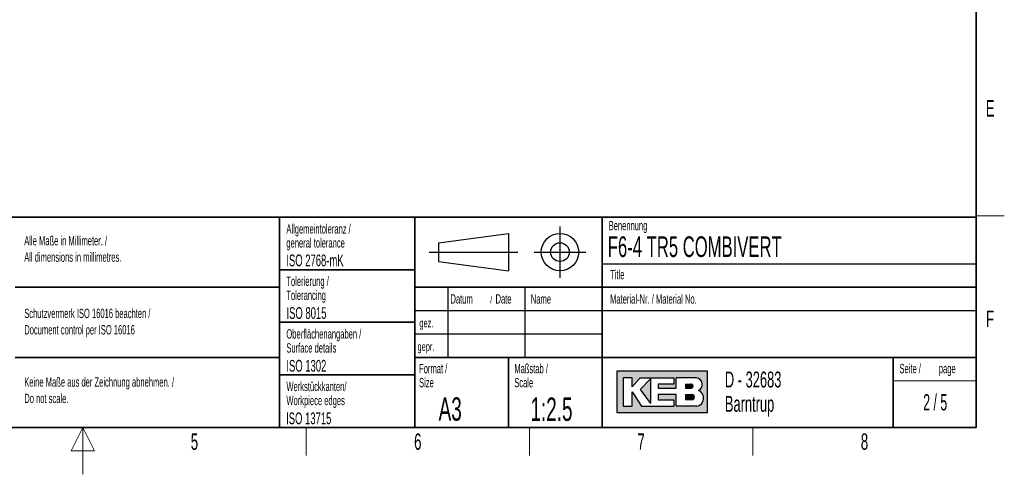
# Paper-space layout 'Blatt2' of a CAD drawing. Header units: millimetres. Extents: x 5 to 418, y 2 to 292.
# Tile 59 of 76: x 203 to 414, y 2 to 99. Entities that reach past the tile are written whole.
import ezdxf

# ---------------------------------------------------------------- set-up
doc = ezdxf.new("R2010")
doc.units = ezdxf.units.MM
doc.layers.add('SLD-0', color=7, linetype='Continuous')
doc.styles.add('SLDTEXTSTYLE0', font='TXT', dxfattribs={"width": 0.605})
doc.styles.add('SLDTEXTSTYLE1', font='TXT', dxfattribs={"width": 0.563})

# ---------------------------------------------------------------- blocks, each defined once
blk = doc.blocks.new('SW_NOTE_0_24')
at = {"layer": 'SLD-0', "color": 0, "char_height": 2, "attachment_point": 1, "style": 'SLDTEXTSTYLE0'}
for s, insert in [('Alle Maße in Millimeter. /', (0, 2.5781354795)), ('All dimensions in millimetres.', (0, -0.9218646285))]:
    blk.add_mtext(s, dxfattribs=dict(at, insert=insert))
blk = doc.blocks.new('SW_NOTE_0_27')
at = {"layer": 'SLD-0', "color": 0, "char_height": 2, "attachment_point": 1, "style": 'SLDTEXTSTYLE0'}
for s, insert in [('Keine Maße aus der Zeichnung abnehmen. /', (0, 2.5781354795)), ('Do not scale.', (0, -0.9218646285))]:
    blk.add_mtext(s, dxfattribs=dict(at, insert=insert))
blk = doc.blocks.new('SW_NOTE_0_28')
at = {"layer": 'SLD-0', "color": 0, "char_height": 2, "attachment_point": 1, "style": 'SLDTEXTSTYLE0'}
for s, insert in [('Schutzvermerk ISO 16016 beachten /', (0, 2.5781354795)), ('Document control per ISO 16016', (0, -0.9218646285))]:
    blk.add_mtext(s, dxfattribs=dict(at, insert=insert))
blk = doc.blocks.new('SW_NOTE_0_29')
at = {"layer": 'SLD-0', "color": 0, "char_height": 2, "attachment_point": 1, "style": 'SLDTEXTSTYLE0'}
for s, insert in [('Werkstückkanten/', (0, 2.5781354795)), ('Workpiece edges', (0, -0.4218645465))]:
    blk.add_mtext(s, dxfattribs=dict(at, insert=insert))
blk = doc.blocks.new('SW_NOTE_0_30')
at = {"layer": 'SLD-0', "color": 0, "char_height": 2, "attachment_point": 1, "style": 'SLDTEXTSTYLE0'}
for s, insert in [('Oberflächenangaben /', (0, 2.5781354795)), ('Surface details', (0, -0.4218645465))]:
    blk.add_mtext(s, dxfattribs=dict(at, insert=insert))
blk = doc.blocks.new('SW_NOTE_0_31')
at = {"layer": 'SLD-0', "color": 0, "char_height": 2, "attachment_point": 1, "style": 'SLDTEXTSTYLE0'}
for s, insert in [('Tolerierung /', (0, 2.5781354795)), ('Tolerancing', (0, -0.4218645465))]:
    blk.add_mtext(s, dxfattribs=dict(at, insert=insert))
blk = doc.blocks.new('SW_NOTE_0_32')
at = {"layer": 'SLD-0', "color": 0, "char_height": 2, "attachment_point": 1, "style": 'SLDTEXTSTYLE0'}
for s, insert in [('Allgemeintoleranz /', (0, 2.5781354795)), ('general tolerance', (0, -0.4218645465))]:
    blk.add_mtext(s, dxfattribs=dict(at, insert=insert))
blk = doc.blocks.new('SW_NOTE_0_33')
at = {"layer": 'SLD-0', "color": 0, "char_height": 2, "attachment_point": 1, "style": 'SLDTEXTSTYLE0'}
for s, insert in [('Format /', (0, 2.5781354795)), ('Size', (0, -0.4218645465))]:
    blk.add_mtext(s, dxfattribs=dict(at, insert=insert))
blk = doc.blocks.new('SW_NOTE_0_34')
at = {"layer": 'SLD-0', "color": 0, "attachment_point": 1, "style": 'SLDTEXTSTYLE0'}
for s, insert, char_height in [('Datum', (0, 2.5781354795), 2), ('/', (8.4829859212, 2.0780460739), 1.5), ('Date', (9.6392361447, 2.5781354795), 2)]:
    blk.add_mtext(s, dxfattribs=dict(at, insert=insert, char_height=char_height))
blk = doc.blocks.new('SW_NOTE_0_35')
at = {"layer": 'SLD-0', "color": 0, "char_height": 2, "attachment_point": 1, "style": 'SLDTEXTSTYLE0'}
for s, insert in [('Maßstab /', (0, 2.5781354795)), ('Scale', (0, -0.4218645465))]:
    blk.add_mtext(s, dxfattribs=dict(at, insert=insert))
blk = doc.blocks.new('SW_NOTE_0_36')
at = {"layer": 'SLD-0', "color": 0, "char_height": 3.4, "attachment_point": 1, "style": 'SLDTEXTSTYLE0'}
for s, insert in [('D - 32683', (0, 4.3828303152)), ('Barntrup', (0, -0.8171696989))]:
    blk.add_mtext(s, dxfattribs=dict(at, insert=insert))
blk = doc.blocks.new('SW_NOTE_0_37')
at = {"layer": 'SLD-0', "color": 0, "char_height": 2, "attachment_point": 1, "style": 'SLDTEXTSTYLE0'}
for s, insert in [('Seite /', (0, 2.5781354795)), ('page', (8.413542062, 2.5784205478))]:
    blk.add_mtext(s, dxfattribs=dict(at, insert=insert))

psp = doc.layouts.new('Blatt2')

# ---------------------------------------------------------------- hatches: boundary and pattern name
at = {"linetype": 'Continuous'}
h = psp.add_hatch(color=7, dxfattribs=at)
h.paths.add_polyline_path([(331.1423676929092, 15.18257760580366), (350.5207896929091, 15.18257760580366), (350.5207896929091, 24.04128480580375), (331.1423676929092, 24.04128480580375)], flags=0)
edge = h.paths.add_edge_path(flags=0)
edge.add_arc((347.9991875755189, 18.26988521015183), 1.720915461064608, -81.72003226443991, 70.17096003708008, ccw=False)
edge.add_line((348.2470169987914, 16.56690822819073), (348.2293995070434, 16.56675060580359))
edge.add_line((348.2293995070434, 16.56675060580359), (343.8767592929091, 16.56675060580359))
edge.add_line((343.8767592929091, 16.56675060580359), (343.8767592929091, 19.05826200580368))
edge.add_line((343.8767592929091, 19.05826200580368), (340.0010748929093, 19.05826200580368))
edge.add_line((340.0010748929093, 19.05826200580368), (340.0010748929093, 17.95092360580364))
edge.add_line((340.0010748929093, 17.95092360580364), (343.3230900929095, 17.95092360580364))
edge.add_line((343.3230900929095, 17.95092360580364), (343.3230900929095, 16.56675060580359))
edge.add_line((343.3230900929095, 16.56675060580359), (336.4022250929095, 16.56675060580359))
edge.add_line((336.4022250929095, 16.56675060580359), (334.4643828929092, 19.61193120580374))
edge.add_line((334.4643828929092, 19.61193120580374), (334.4643828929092, 16.56675060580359))
edge.add_line((334.4643828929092, 16.56675060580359), (332.5265406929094, 16.56675060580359))
edge.add_line((332.5265406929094, 16.56675060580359), (332.5265406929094, 22.65711180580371))
edge.add_line((332.5265406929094, 22.65711180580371), (334.4643828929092, 22.65711180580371))
edge.add_line((334.4643828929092, 22.65711180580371), (334.4643828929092, 20.71926960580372))
edge.add_line((334.4643828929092, 20.71926960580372), (336.1253904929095, 22.65711180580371))
edge.add_line((336.1253904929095, 22.65711180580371), (343.3230900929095, 22.65711180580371))
edge.add_line((343.3230900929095, 22.65711180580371), (343.3230900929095, 21.27293880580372))
edge.add_line((343.3230900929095, 21.27293880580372), (340.0010748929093, 21.27293880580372))
edge.add_line((340.0010748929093, 21.27293880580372), (340.0010748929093, 20.44243500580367))
edge.add_line((340.0010748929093, 20.44243500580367), (343.8767592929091, 20.44243500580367))
edge.add_line((343.8767592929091, 20.44243500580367), (343.8767592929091, 22.65711180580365))
edge.add_line((343.8767592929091, 22.65711180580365), (348.1497422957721, 22.65711180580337))
edge.add_line((348.1497422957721, 22.65711180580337), (348.151741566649, 22.65711180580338))
edge.add_line((348.151741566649, 22.65711180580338), (348.1521661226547, 22.65713246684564))
edge.add_arc((347.9523797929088, 21.20834406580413), 1.462498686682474, -64.4589412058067, 82.1484933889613, ccw=False)
psp.add_hatch(color=7, dxfattribs=at).paths.add_polyline_path([(338.3400672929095, 17.12041980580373), (338.3400672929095, 22.38027720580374), (336.1253904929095, 20.16560040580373)], flags=0)
h = psp.add_hatch(color=7, dxfattribs=at)
edge = h.paths.add_edge_path(flags=0)
edge.add_line((345.8146014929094, 20.44243500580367), (346.974194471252, 20.44243500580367))
edge.add_arc((347.0534490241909, 20.85768690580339), 0.4227474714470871, 259.1945394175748, 460.8054605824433)
edge.add_line((346.9741944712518, 21.27293880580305), (345.8146014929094, 21.27293880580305))
edge.add_line((345.8146014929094, 21.27293880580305), (345.8146014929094, 20.44243500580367))
h = psp.add_hatch(color=7, dxfattribs=at)
edge = h.paths.add_edge_path(flags=0)
edge.add_line((345.8146014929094, 17.95092360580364), (347.1991847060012, 17.95092360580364))
edge.add_arc((347.1991847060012, 18.50459280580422), 0.5536692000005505, 270.0000000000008, 450.0000000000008)
edge.add_line((347.1991847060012, 19.05826200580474), (347.1703327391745, 19.05826200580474))
edge.add_line((347.1703327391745, 19.05826200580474), (345.8146014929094, 19.05826200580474))
edge.add_line((345.8146014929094, 19.05826200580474), (345.8146014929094, 17.95092360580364))

# ---------------------------------------------------------------- linework, layer by layer
at = {"layer": 'SLD-0', "lineweight": 35}
for p, q in [((408, 12), (408, 282.5)), ((135, 57), (408, 57)), ((259, 57), (259, 12)), ((288, 57), (288, 12)), ((328, 57.0000000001), (328, 12)), ((408, 57), (408, 12)), ((259, 45.75), (288, 45.75)), ((202.5, 42), (259, 42)), ((408, 42), (288, 42)), ((259, 34.5), (288, 34.5)), ((202.5, 27), (259, 27)), ((288, 27), (408, 27)), ((308, 27), (308, 12)), ((390.2572074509, 27), (390.2572074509, 12)), ((259, 23.25), (288, 23.25)), ((26, 12), (408, 12)), ((135, 12), (408, 12))]:
    psp.add_line(p, q, dxfattribs=at)
at = {"layer": 'SLD-0', "lineweight": 18}
for p, q in [((408, 57.25), (414, 57.25)), ((390.2572074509, 22), (408, 22)), ((217, 12), (214.5, 7)), ((217, 2), (217, 12)), ((219.5, 7), (217, 12)), ((264.75, 6), (264.75, 12)), ((312.5, 6), (312.5, 12)), ((360.25, 6), (360.25, 12)), ((214.5, 7), (219.5, 7))]:
    psp.add_line(p, q, dxfattribs=at)
at = {"layer": 'SLD-0'}
for p, q in [((319, 55), (319, 44)), ((293, 51.5), (308, 53.5)), ((308, 53.5), (308, 45.5)), ((293, 51.5), (293, 47.5)), ((291, 49.5), (310, 49.5)), ((313.5, 49.5), (324.5, 49.5)), ((293, 47.5), (308, 45.5)), ((328, 47.0000000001), (408, 47.0000000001)), ((295, 42), (295, 27)), ((311.5, 42), (311.5, 27)), ((288, 37), (408, 37)), ((288, 32), (328, 32)), ((348.1497422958, 22.6571118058), (348.1517415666, 22.6571118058)), ((348.1517415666, 22.6571118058), (348.1521661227, 22.6571324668)), ((348.229399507, 16.5667506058), (348.2470169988, 16.5669082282))]:
    psp.add_line(p, q, dxfattribs=at)
at = {"layer": 'SLD-0', "linetype": 'Continuous'}
for p, q in [((350.5207896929, 24.0412848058), (331.1423676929, 24.0412848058)), ((331.1423676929, 24.0412848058), (331.1423676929, 15.1825776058)), ((350.5207896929, 15.1825776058), (350.5207896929, 24.0412848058)), ((334.4643828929, 22.6571118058), (332.5265406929, 22.6571118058)), ((332.5265406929, 22.6571118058), (332.5265406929, 16.5667506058)), ((334.4643828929, 20.7192696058), (336.1253904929, 22.6571118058)), ((334.4643828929, 20.7192696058), (334.4643828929, 22.6571118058)), ((336.1253904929, 22.6571118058), (343.3230900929, 22.6571118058)), ((338.3400672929, 22.3802772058), (336.1253904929, 20.1656004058)), ((338.3400672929, 22.3802772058), (338.3400672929, 17.1204198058)), ((340.0010748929, 21.2729388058), (340.0010748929, 20.4424350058)), ((343.3230900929, 21.2729388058), (340.0010748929, 21.2729388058)), ((343.3230900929, 22.6571118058), (343.3230900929, 21.2729388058)), ((348.1497422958, 22.6571118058), (343.8767592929, 22.6571118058)), ((343.8767592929, 20.4424350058), (343.8767592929, 22.6571118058)), ((345.8146014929, 21.2729388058), (346.9741944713, 21.2729388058)), ((345.8146014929, 21.2729388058), (345.8146014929, 20.4424350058)), ((348.1497422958, 22.6571118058), (348.1517415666, 22.6571118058)), ((348.1517415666, 22.6571118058), (348.1521661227, 22.6571324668)), ((334.4643828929, 16.5667506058), (334.4643828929, 19.6119312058)), ((334.4643828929, 19.6119312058), (336.4022250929, 16.5667506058)), ((336.1253904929, 20.1656004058), (338.3400672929, 17.1204198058)), ((340.0010748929, 20.4424350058), (343.8767592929, 20.4424350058)), ((340.0010748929, 19.0582620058), (340.0010748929, 17.9509236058)), ((343.8767592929, 19.0582620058), (340.0010748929, 19.0582620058)), ((343.8767592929, 16.5667506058), (343.8767592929, 19.0582620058)), ((345.8146014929, 20.4424350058), (346.9741944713, 20.4424350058)), ((345.8146014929, 19.0582620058), (347.199184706, 19.0582620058)), ((345.8146014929, 19.0582620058), (345.8146014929, 17.9509236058)), ((347.1703327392, 19.0582620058), (347.199184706, 19.0582620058)), ((340.0010748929, 17.9509236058), (343.3230900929, 17.9509236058)), ((343.3230900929, 17.9509236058), (343.3230900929, 16.5667506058)), ((347.199184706, 17.9509236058), (345.8146014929, 17.9509236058)), ((331.1423676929, 15.1825776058), (350.5207896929, 15.1825776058)), ((332.5265406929, 16.5667506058), (334.4643828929, 16.5667506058)), ((336.4022250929, 16.5667506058), (343.3230900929, 16.5667506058)), ((348.229399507, 16.5667506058), (343.8767592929, 16.5667506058)), ((348.229399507, 16.5667506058), (348.2470169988, 16.5669082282))]:
    psp.add_line(p, q, dxfattribs=at)
at = {"layer": 'SLD-0'}
for radius in [4.000000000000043, 2.000000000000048]:
    psp.add_circle((319, 49.5), radius, dxfattribs=at)
at = {"layer": 'SLD-0', "linetype": 'Continuous'}
for centre, radius, start, end in [((347.0534490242, 20.8576869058), 0.4227474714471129, 259.1945394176, 100.8054605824), ((347.9523797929, 21.2083440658), 1.462498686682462, 295.5410587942, 82.148493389), ((347.199184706, 18.5045928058), 0.5536692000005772, 270, 90), ((347.9991875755, 18.2698852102), 1.720915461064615, 278.2799677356, 70.1709600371)]:
    psp.add_arc(centre, radius, start, end, dxfattribs=at)

# ---------------------------------------------------------------- block references
at = {"layer": 'SLD-0'}
for name, p in [('SW_NOTE_0_32', (260.5043854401, 52.9003064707)), ('SW_NOTE_0_24', (204.4639500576, 50.3606872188)), ('SW_NOTE_0_31', (260.5022836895, 41.7004098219)), ('SW_NOTE_0_34', (295.5861619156, 37.9261102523)), ('SW_NOTE_0_28', (204.4639500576, 34.8276741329)), ('SW_NOTE_0_30', (260.5027641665, 30.4450935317)), ('SW_NOTE_0_33', (288.8790098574, 23.0287702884)), ('SW_NOTE_0_35', (309.2314641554, 23.0287700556)), ('SW_NOTE_0_37', (391.5827404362, 23.0329928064)), ('SW_NOTE_0_36', (354.2591907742, 19.5828264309)), ('SW_NOTE_0_27', (204.4639500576, 20.1508694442)), ('SW_NOTE_0_29', (260.5090753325, 19.2125013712))]:
    psp.add_blockref(name, p, dxfattribs=at)

# ---------------------------------------------------------------- texts
for s, insert, char_height, attachment_point, style in [('E', (410.9815679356, 82.0010772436), 3.5, 2, 'SLDTEXTSTYLE0'), ('Benennung', (329.4092408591, 56.1865848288), 2, 1, 'SLDTEXTSTYLE0'), ('F6-4 TR5 COMBIVERT', (329.222041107, 52.8643539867), 4.4, 1, 'SLDTEXTSTYLE0'), ('ISO 2768-mK', (260.4940938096, 48.9932287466), 2.5, 1, 'SLDTEXTSTYLE0'), ('Title', (329.7169273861, 45.7051426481), 2, 1, 'SLDTEXTSTYLE0'), ('Name', (312.770034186, 40.4793879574), 2, 1, 'SLDTEXTSTYLE0'), ('Material-Nr. / Material No.', (329.7169273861, 40.4793879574), 2, 1, 'SLDTEXTSTYLE0'), ('ISO 8015', (260.5277662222, 37.732972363), 2.5, 1, 'SLDTEXTSTYLE0'), ('F', (410.9536166, 37.0010772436), 3.5, 2, 'SLDTEXTSTYLE0'), ('gez.', (288.9470592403, 35.2328921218), 1.8, 1, 'SLDTEXTSTYLE0'), ('gepr.', (288.5445949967, 30.2118970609), 1.8, 1, 'SLDTEXTSTYLE0'), ('ISO 1302', (260.5038336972, 26.4529504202), 2.5, 1, 'SLDTEXTSTYLE0'), ('2 / 5', (399.2267893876, 19.1523676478), 3.5, 2, 'SLDTEXTSTYLE1'), ('A3', (293.0566699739, 18.4626222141), 5, 1, 'SLDTEXTSTYLE0'), ('1:2.5', (312.6833009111, 18.426931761), 5, 1, 'SLDTEXTSTYLE0'), ('ISO 13715', (260.4472726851, 15.2160422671), 2.5, 1, 'SLDTEXTSTYLE0'), ('5', (240.8527123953, 10.7429955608), 3.5, 2, 'SLDTEXTSTYLE0'), ('6', (288.6027123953, 10.7429955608), 3.5, 2, 'SLDTEXTSTYLE0'), ('7', (336.3527123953, 10.7429955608), 3.5, 2, 'SLDTEXTSTYLE0'), ('8', (384.1027123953, 10.7429955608), 3.5, 2, 'SLDTEXTSTYLE0')]:
    psp.add_mtext(s, dxfattribs=dict(at, insert=insert, char_height=char_height, attachment_point=attachment_point, style=style))

doc.saveas('drawing.dxf')
